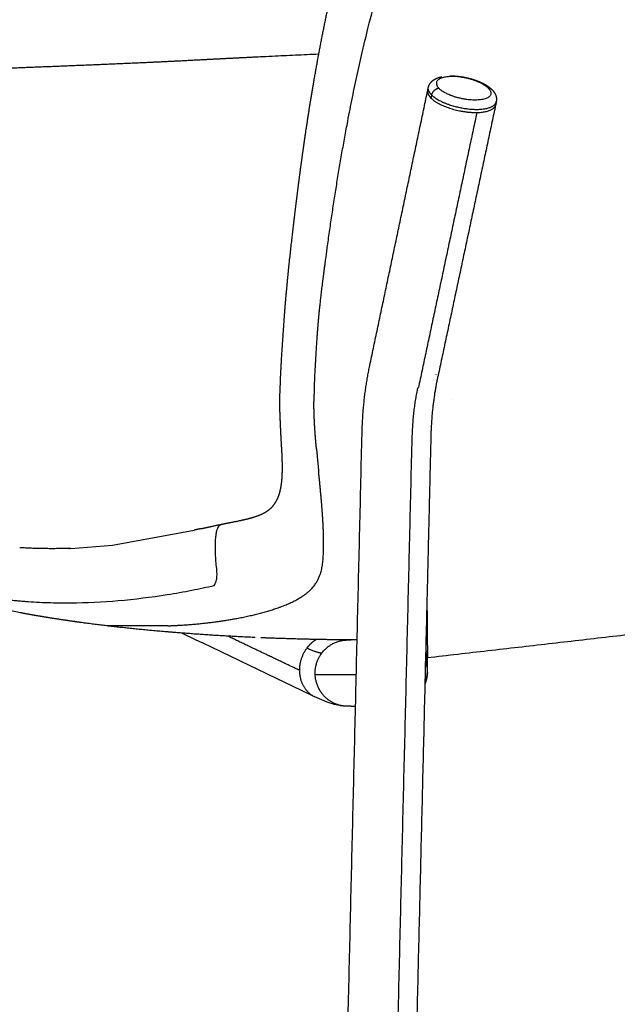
# Model space of a CAD drawing. Header units: millimetres. Extents: x -1034 to 742, y 1139 to 3175.
# Tile 4 of 15: x -869 to -745, y 1342 to 1546. Entities that reach past the tile are written whole.
import ezdxf

# ---------------------------------------------------------------- set-up
doc = ezdxf.new("R2010")
doc.units = ezdxf.units.MM
doc.header["$MEASUREMENT"] = 0
for name, color, linetype, true_color in [('2DVýkres$viditelné$tečné', 18, 'Continuous', 0x000000), ('2DVýkres$viditelné$čáry', 18, 'Continuous', 0x000000), ('podnoží kov', 18, 'Continuous', 0x000000)]:
    doc.layers.add(name, color=color, linetype=linetype, true_color=true_color)

msp = doc.modelspace()

# ---------------------------------------------------------------- linework, layer by layer
at = {"layer": '2DVýkres$viditelné$tečné'}
for points, weights, degree, knots in [([(-807.13, 1480.54), (-806.9, 1483.86), (-806.52, 1488.04), (-805.33, 1496.86), (-804.77, 1501.01), (-803.62, 1509.03), (-801.14, 1523.81), (-798.3, 1537.81), (-794.79, 1551.41), (-791.76, 1561.72), (-789.02, 1570.15), (-786.78, 1576.41), (-785.69, 1579.28), (-785.14, 1580.64)], [4608.92170511, 4607.04783712, 4604.49359541, 4598.62487859, 4598.62487859, 4598.62487859, 4598.62487859, 4598.62487859, 4598.62487859, 4598.62487859, 4598.62487859, 4598.62487859, 4598.62487859, 4598.62487859], 3, [0, 0, 0, 0, 26.827307, 26.827307, 26.827307, 29.972025, 32.910743, 38.082445, 40.691842, 43.456487, 46.149042, 47.350385, 48.451678, 48.451678, 48.451678, 48.451678]), ([(-807.75, 1467), (-807.75, 1467.12), (-807.75, 1467.25), (-807.75, 1467.37), (-807.74, 1470.84), (-807.47, 1475.3), (-807.18, 1479.81), (-807.13, 1480.54)], [4615.35739584, 4615.31718499, 4615.27598761, 4615.23378378, 4614.07426986, 4611.81076524, 4609.33136017, 4608.92170511], 3, [0, 0, 0, 0, 1.176595, 1.176595, 1.176595, 17.339561, 20.239133, 20.239133, 20.239133, 20.239133]), ([(-807.29, 1457.19), (-807.46, 1458.96), (-807.72, 1462.2), (-807.82, 1465.4), (-807.83, 1466.99)], [4616.79182717, 4616.76526106, 4616.54702757, 4615.81514029, 4615.3029718], 3, [0, 0, 0, 0, 7.243273, 13.959267, 13.959267, 13.959267, 13.959267]), ([(-917.48, 1440.98), (-912.52, 1438.55), (-907.41, 1436.33), (-902.12, 1434.27), (-900.52, 1433.65), (-897.43, 1432.48), (-891.4, 1430.4), (-884.25, 1428.3), (-875.78, 1426.54), (-870.25, 1425.89), (-867.47, 1425.68)], [4842.51775627, 4827.03320825, 4811.57430969, 4796.2469926, 4796.2469926, 4796.2469926, 4796.2469926, 4796.2469926, 4796.2469926, 4796.2469926, 4796.2469926], 3, [0, 0, 0, 0, 31.254783, 31.254783, 31.254783, 32.543774, 33.737576, 36.046, 38.134195, 40.227663, 40.227663, 40.227663, 40.227663]), ([(-838.08, 1420.63), (-837.85, 1420.64), (-835.84, 1420.73), (-832.03, 1420.98), (-824.97, 1421.83), (-816.62, 1423.6), (-811.68, 1425.7), (-809.96, 1426.9)], [4698.59596378, 4698.08680119, 4693.69743137, 4685.55676757, 4671.12866152, 4655.48289206, 4645.47071878, 4641.07968979], 3, [-71.236177, -71.236177, -71.236177, -71.236177, -69.714247, -58.095206, -46.476164, -23.238082, 0, 0, 0, 0]), ([(-810.83, 1411.43), (-810.83, 1408.44), (-808.77, 1406.69), (-808.26, 1406.26), (-807.65, 1405.97)], [4809.16884154, 4385.66071671, 4812.10324704, 4772.7526185, 4812.10324704], 2, [0, 0, 0, 8.444007, 8.444007, 8.778245, 8.778245, 8.778245]), ([(-800.87, 1403.99), (-803.13, 1404), (-804.91, 1405.38), (-807.44, 1407.35), (-807.57, 1410.55)], [1, 0.947173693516, 1, 0.906857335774, 1], 2, [0, 0, 0, 1.088905, 1.088905, 2.590846, 2.590846, 2.590846])]:
    msp.add_rational_spline(points, weights, degree=degree, knots=knots, dxfattribs=at)
for points in [[(-774.12, 1526.76), (-780.17, 1498.32), (-786.21, 1469.87)], [(-787.57, 1459.59), (-791.36, 1302.17), (-795.15, 1144.74)], [(-810.83, 1411.43), (-818.25, 1414.96), (-825.68, 1418.5)], [(-784.34, 1411.29), (-784.35, 1412.85), (-784.35, 1414.41)], [(-807.57, 1410.55), (-803.31, 1410.58), (-799.06, 1410.6)]]:
    msp.add_open_spline(points, degree=2, dxfattribs=at)
for points, weights, degree in [([(-782.52, 1472.49), (-782.54, 1472.53), (-782.56, 1472.56)], [4282.8648407, 4298.29805016, 4314.41013459], 2), ([(-787.48, 1459.59), (-787.35, 1464.99), (-786.31, 1469.86)], [4604.26592363, 4523.0396268, 4600.95519527], 2), ([(-786.31, 1469.86), (-786.26, 1469.87), (-786.21, 1469.87)], [4600.95519527, 4600.83597435, 4601.0306756], 2), ([(-787.57, 1459.59), (-787.52, 1459.59), (-787.48, 1459.59)], [4604.1988584, 4604.10075809, 4604.26592363], 2), ([(-807.29, 1457.19), (-807.09, 1454.94), (-806.86, 1452.7)], [1, 0.999993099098, 1], 2), ([(-806.23, 1445.96), (-806.52, 1449.33), (-806.86, 1452.7)], [1, 0.999973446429, 1], 2), ([(-809.96, 1426.9), (-808.22, 1428.1), (-806.25, 1430.79), (-805.78, 1435.46), (-805.82, 1440.5), (-806.08, 1444.1), (-806.23, 1445.96)], [4641.07968979, 4636.68866081, 4629.13671816, 4621.60014596, 4617.95591138, 4617.18026771, 4616.97064597], 3), ([(-827.71, 1440.84), (-827.49, 1441.35), (-827.19, 1441.58), (-826.85, 1441.65)], [4632.40973274, 4632.92149639, 4633.61537555, 4634.39874666], 3), ([(-817.43, 1418.1), (-817.71, 1418.11), (-817.99, 1418.12), (-818.26, 1418.13)], [4742.27545342, 4742.07628723, 4741.87834474, 4741.6816272], 3), ([(-809.29, 1416.01), (-808.5, 1417.08), (-807.38, 1417.81)], [1, 0.983982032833, 1], 2), ([(-806.2, 1414.99), (-804.24, 1417.63), (-800.96, 1417.7)], [1, 0.897579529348, 1], 2), ([(-800.88, 1417.7), (-800.84, 1417.7), (-800.8, 1417.7)], [4111.67278838, 4113.24625831, 4114.96243243], 2), ([(-809.29, 1416.01), (-810.83, 1413.95), (-810.83, 1411.43)], [4808.9429505, 4496.49578378, 4809.16884154], 2), ([(-806.2, 1414.99), (-807.1, 1414.98), (-809.29, 1416.01)], [4795.48029496, 4726.14189986, 4808.9429505], 2), ([(-807.57, 1410.55), (-807.67, 1413.01), (-806.2, 1414.99)], [1, 0.942308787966, 1], 2), ([(-784.35, 1414.41), (-784.35, 1413.17), (-784.78, 1412)], [1, 0.984490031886, 1], 2), ([(-784.66, 1413.39), (-784.66, 1413.39), (-784.66, 1413.39)], [4447.78556601, 4447.91251791, 4448.03976401], 2), ([(-784.35, 1414.41), (-784.35, 1414.42), (-784.35, 1414.44)], [4677.08140556, 4672.04352585, 4667.04274996], 2), ([(-784.87, 1408.67), (-784.35, 1409.93), (-784.34, 1411.29)], [1, 0.981134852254, 1], 2)]:
    msp.add_rational_spline(points, weights, degree=degree, dxfattribs=at)
for points, knots in [([(-828.48, 1428.99), (-828.39, 1429.12), (-828.23, 1429.4), (-827.99, 1430.03), (-827.85, 1430.88), (-827.88, 1431.76), (-827.97, 1432.79), (-828.09, 1433.84), (-828.19, 1435.43), (-828.23, 1437.25), (-828.14, 1438.98), (-827.94, 1440.18), (-827.79, 1440.65), (-827.71, 1440.84)], [0, 0, 0, 0, 0.120873, 0.243019, 0.501283, 0.76676, 0.899472, 1.278991, 1.560744, 2.098808, 2.638806, 2.861131, 3.012145, 3.012145, 3.012145, 3.012145]), ([(-867.47, 1425.68), (-865.95, 1425.57), (-862.85, 1425.41), (-856.45, 1425.33), (-848.17, 1425.73), (-839.81, 1426.78), (-833.21, 1427.93), (-830, 1428.62), (-828.48, 1428.99)], [0, 0, 0, 0, 1.144048, 2.331444, 4.802511, 7.36165, 8.65663, 9.830313, 9.830313, 9.830313, 9.830313])]:
    msp.add_open_spline(points, degree=3, knots=knots, dxfattribs=at)
at = {"layer": '2DVýkres$viditelné$čáry'}
for points, weights, degree, knots in [([(-814.09, 1482.19), (-814.03, 1483.03), (-813.93, 1484.52), (-813.71, 1487.4), (-813.21, 1493.03), (-812.66, 1497.99), (-812.26, 1501.58), (-812.22, 1501.9), (-812.18, 1502.22), (-812.14, 1502.54), (-811.36, 1509.37), (-810.49, 1516.1), (-809.47, 1522.95), (-809.28, 1524.24), (-808.92, 1526.62), (-808.17, 1531.23), (-806.87, 1538.8), (-805.6, 1545.27), (-804.67, 1549.49), (-804.43, 1550.61), (-804.18, 1551.73), (-803.92, 1552.84), (-803.18, 1556.1), (-802.38, 1559.34), (-801.51, 1562.57), (-800.49, 1566.42), (-799.35, 1570.25), (-798.1, 1574.04), (-797.53, 1575.76), (-796.93, 1577.46), (-796.3, 1579.16), (-795.72, 1580.73), (-795.11, 1582.28), (-794.46, 1583.82), (-793.87, 1585.23), (-793.25, 1586.63), (-792.59, 1588.01), (-791.99, 1589.25), (-791.36, 1590.48), (-790.69, 1591.69)], [1, 1, 1, 1, 1, 1, 1, 0.999958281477, 0.999916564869, 0.999874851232, 0.998990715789, 0.998119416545, 0.997254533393, 0.997254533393, 0.997254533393, 0.997254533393, 0.997254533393, 0.997254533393, 0.997254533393, 0.997245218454, 0.997245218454, 0.997254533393, 0.997146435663, 0.997146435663, 0.997254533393, 0.996976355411, 0.996976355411, 0.997254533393, 0.997150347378, 0.997150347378, 0.997254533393, 0.997110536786, 0.997110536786, 0.997254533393, 0.997045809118, 0.997045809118, 0.997254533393, 0.996939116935, 0.996939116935, 0.997254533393], 3, [0, 0, 0, 0, 0.631099, 1.12275, 2.165262, 4.873812, 4.873812, 4.873812, 6.358144, 6.358144, 6.358144, 37.671753, 37.671753, 37.671753, 38.652856, 39.477629, 41.179594, 44.425808, 44.425808, 44.425808, 45.284183, 45.284183, 45.284183, 47.79283, 47.79283, 47.79283, 50.790237, 50.790237, 50.790237, 52.147913, 52.147913, 52.147913, 53.402947, 53.402947, 53.402947, 54.550515, 54.550515, 54.550515, 55.587569, 55.587569, 55.587569, 55.587569]), ([(-948.57, 1527.97), (-948.1, 1528.2), (-947.62, 1528.41), (-947.13, 1528.6), (-947.04, 1528.64), (-946.95, 1528.68), (-946.87, 1528.71), (-946.18, 1528.98), (-945.47, 1529.24), (-944.76, 1529.47), (-943.96, 1529.73), (-943.14, 1529.97), (-942.32, 1530.19), (-941.42, 1530.43), (-940.52, 1530.64), (-939.61, 1530.83), (-939.55, 1530.85), (-939.48, 1530.86), (-939.42, 1530.87), (-937.44, 1531.28), (-935.45, 1531.62), (-933.45, 1531.89), (-931.08, 1532.21), (-928.71, 1532.49), (-926.33, 1532.72), (-923.2, 1533.03), (-920.06, 1533.31), (-916.93, 1533.55), (-914.31, 1533.75), (-911.69, 1533.93), (-909.07, 1534.1), (-905.7, 1534.32), (-902.36, 1534.51), (-895.41, 1534.89), (-891.81, 1535.07), (-888.24, 1535.23), (-880.57, 1535.58), (-872.51, 1535.9), (-857.07, 1536.51), (-849.42, 1536.81), (-841.69, 1537.17), (-837.98, 1537.34), (-834.32, 1537.53), (-826.93, 1537.91), (-823.3, 1538.09), (-819.58, 1538.28), (-815.33, 1538.49), (-811.07, 1538.69), (-806.82, 1538.87)], [1, 0.999764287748, 0.999764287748, 1, 1.00000319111, 1.00000615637, 1.00000894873, 0.999692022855, 0.999692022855, 1.00000894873, 0.999737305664, 0.999737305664, 1.00000894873, 0.999801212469, 0.999801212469, 1.00000894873, 1.0000155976, 1.0000222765, 1.00002898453, 0.999644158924, 0.999644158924, 1.00002898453, 0.999911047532, 0.999911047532, 1.00002898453, 0.999985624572, 0.999985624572, 1.00002898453, 1.0000168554, 1.0000168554, 1.00002898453, 1.00037795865, 1.00072092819, 1.00144376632, 1.00182445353, 1.00221158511, 1.0030443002, 1.0039892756, 1.00590453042, 1.00691472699, 1.00799990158, 1.00852114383, 1.00903064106, 1.01000502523, 1.01045902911, 1.01088195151, 1.01087546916, 1.01087546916, 1.01088195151], 3, [0, 0, 0, 0, 0.394718, 0.394718, 0.394718, 0.816894, 0.816894, 0.816894, 1.379015, 1.379015, 1.379015, 2.016051, 2.016051, 2.016051, 2.713284, 2.713284, 2.713284, 3.030847, 3.030847, 3.030847, 4.546948, 4.546948, 4.546948, 6.341574, 6.341574, 6.341574, 8.703501, 8.703501, 8.703501, 10.676441, 10.676441, 10.676441, 26.725151, 26.725151, 44.381868, 44.381868, 44.381868, 82.070367, 82.070367, 121.771404, 121.771404, 121.771404, 140.644862, 140.644862, 159.055919, 159.055919, 159.055919, 162.254349, 162.254349, 162.254349, 162.254349]), ([(-784.14, 1531.98), (-783.97, 1532.71), (-783.42, 1533.2), (-783.12, 1533.48), (-782.75, 1533.68), (-782.1, 1534.02), (-781.38, 1534.15)], [1, 0.955476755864, 1, 0.991759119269, 1, 0.989594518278, 1], 2, [0, 0, 0, 0.3598197, 0.3598197, 0.5649864, 0.5649864, 0.9304646, 0.9304646, 0.9304646]), ([(-771.77, 1531.81), (-774.22, 1534.23), (-779.29, 1534.2), (-784.37, 1534.16), (-781.93, 1531.72)], [4578.1635857, 3241.80783522, 4580.96747114, 3236.65849125, 4570.88131363], 2, [0, 0, 0, 12.566371, 12.566371, 25.132741, 25.132741, 25.132741]), ([(-779.65, 1534.33), (-779.63, 1534.33), (-779.6, 1534.33), (-779.57, 1534.33), (-778.85, 1534.34), (-778.09, 1534.28), (-776.47, 1534.03), (-775.63, 1533.83), (-774.83, 1533.58), (-774.02, 1533.32), (-773.27, 1533.02), (-772.3, 1532.49), (-772.01, 1532.31), (-771.49, 1531.94), (-771.26, 1531.75), (-771.05, 1531.54)], [4581.67579332, 4581.69287232, 4581.70976164, 4581.72645894, 4582.18080712, 4582.48299842, 4582.74725905, 4582.67722029, 4582.40522139, 4582.13036468, 4581.65712521, 4580.72134355, 4580.38268949, 4579.67610262, 4579.31093602, 4578.93489917], 3, [10.018549, 10.018549, 10.018549, 10.018549, 10.141295, 10.141295, 10.141295, 13.477613, 13.477613, 17.074636, 17.074636, 17.074636, 20.706156, 20.706156, 22.459648, 22.459648, 24.104374, 24.104374, 24.104374, 24.104374]), ([(-771.77, 1531.81), (-769.31, 1529.37), (-774.4, 1529.33), (-779.49, 1529.28), (-781.93, 1531.72)], [4578.1635857, 3232.69319845, 4568.07742819, 3227.54385448, 4570.88131363], 2, [-25.132741, -25.132741, -25.132741, -12.566371, -12.566371, 0, 0, 0]), ([(-771.03, 1531.52), (-770.9, 1531.4), (-770.78, 1531.26), (-770.67, 1531.12), (-770.53, 1530.94), (-770.41, 1530.74), (-770.2, 1530.32), (-770.13, 1530.1), (-770.08, 1529.86), (-770.03, 1529.58), (-770.03, 1529.29), (-770.09, 1529.01)], [1, 0.998606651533, 0.998606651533, 1, 0.999931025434, 0.999861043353, 0.99972202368, 0.999653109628, 0.9995850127, 0.988088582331, 0.988088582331, 0.9995850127], 3, [0, 0, 0, 0, 0.136091, 0.136091, 0.136091, 1.479718, 1.479718, 2.84715, 2.84715, 2.84715, 3.062173, 3.062173, 3.062173, 3.062173]), ([(-783.48, 1530.41), (-780.42, 1527.36), (-774.06, 1527.41), (-770.35, 1527.45), (-770.09, 1529.01)], [4570.72947484, 3226.29715865, 4567.22461805, 3681.03933483, 3977.3786105], 2, [0, 0, 0, 12.566371, 12.566371, 20.911226, 20.911226, 20.911226]), ([(-777.69, 1527.12), (-775.85, 1526.75), (-774.2, 1526.76), (-770.55, 1526.8), (-770.23, 1528.33)], [3972.95226946, 4122.05421311, 4567.60384067, 3691.77137583, 3970.89870305], 2, [-3.663478, -3.663478, -3.663478, -3.141593, -3.141593, -2.110758, -2.110758, -2.110758]), ([(-814.8, 1468.72), (-814.8, 1468.84), (-814.8, 1468.96), (-814.8, 1469.09), (-814.77, 1471.17), (-814.66, 1473.36), (-814.42, 1477.52), (-814.26, 1479.75), (-814.11, 1481.88), (-814.1, 1481.98), (-814.1, 1482.08), (-814.09, 1482.18)], [4624.96503399, 4624.92163406, 4624.87751337, 4624.83270416, 4624.08141303, 4623.04589002, 4620.91401017, 4619.67265151, 4618.4695406, 4618.41320366, 4618.3570411, 4618.30104277], 3, [1.499753, 1.499753, 1.499753, 1.499753, 2.042933, 2.042933, 2.042933, 11.324028, 11.324028, 21.283969, 21.283969, 21.283969, 21.739007, 21.739007, 21.739007, 21.739007]), ([(-814.5, 1457.56), (-814.67, 1460.45), (-814.79, 1463.34), (-814.91, 1466.02), (-814.88, 1468.69)], [1, 0.999966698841, 1, 0.999681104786, 1], 2, [0, 0, 0, 1.45039, 1.45039, 2.789095, 2.789095, 2.789095]), ([(-783.06, 1467.27), (-783.03, 1467.27), (-783.01, 1467.27), (-782.95, 1467.27), (-782.91, 1467.28), (-782.87, 1467.28)], [4627.37696605, 4627.39235525, 4627.40774863, 4627.44992689, 4627.4767202, 4627.503526], 3, [-27.7110406, -27.7110406, -27.7110406, -27.7110406, -27.6037563, -27.6037563, -27.4171587, -27.4171587, -27.4171587, -27.4171587]), ([(-814.36, 1454.38), (-814.36, 1454.41), (-814.36, 1454.44), (-814.36, 1454.48), (-814.39, 1455.47), (-814.43, 1456.46), (-814.49, 1457.44), (-814.49, 1457.48), (-814.49, 1457.52), (-814.5, 1457.56)], [4625.68570792, 4625.69240209, 4625.69908611, 4625.70577201, 4625.31982869, 4625.31982869, 4625.70577201, 4625.71048941, 4625.71514324, 4625.71973225], 3, [0.542889, 0.542889, 0.542889, 0.542889, 0.687127, 0.687127, 0.687127, 1.430358, 1.430358, 1.430358, 1.588883, 1.588883, 1.588883, 1.588883]), ([(-815.93, 1445.91), (-815.54, 1446.47), (-815.26, 1447.1), (-814.98, 1447.76), (-814.82, 1448.46), (-814.65, 1449.18), (-814.55, 1449.91), (-814.45, 1450.65), (-814.4, 1451.4), (-814.32, 1452.88), (-814.36, 1454.36)], [1, 0.995353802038, 1, 0.996488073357, 1, 0.998761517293, 1, 0.999345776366, 1, 0.99905907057, 1], 2, [0, 0, 0, 0.343182, 0.343182, 0.7011, 0.7011, 1.068888, 1.068888, 1.444863, 1.444863, 2.185768, 2.185768, 2.185768]), ([(-826.85, 1441.65), (-826.32, 1441.76), (-825.81, 1441.86), (-825.32, 1441.96), (-824.58, 1442.1), (-823.85, 1442.25), (-823.11, 1442.4), (-822.15, 1442.61), (-821.1, 1442.85), (-820.13, 1443.16), (-819.91, 1443.23), (-819.69, 1443.3), (-819.48, 1443.38), (-819.27, 1443.46), (-819.07, 1443.54), (-818.87, 1443.62), (-818.48, 1443.79), (-818.1, 1443.98), (-817.73, 1444.2), (-817.37, 1444.41), (-817.04, 1444.66), (-816.73, 1444.94), (-816.43, 1445.23), (-816.16, 1445.56), (-815.93, 1445.91)], [4634.39874526, 4633.85944928, 4633.34413699, 4632.85213606, 4632.79339495, 4632.79339495, 4632.85213606, 4631.91652664, 4630.90224071, 4630.02696642, 4629.26834969, 4629.26834969, 4630.02696642, 4628.92890607, 4628.92890607, 4630.02696642, 4622.71956577, 4622.71956577, 4630.02696642, 4613.22298625, 4613.22298625, 4630.02696642, 4611.28542936, 4611.28542936, 4630.02696642], 3, [0.000001, 0.000001, 0.000001, 0.000001, 2.698767, 2.698767, 2.698767, 3.262104, 3.262104, 3.262104, 8.455792, 8.455792, 8.455792, 8.629121, 8.629121, 8.629121, 8.792749, 8.792749, 8.792749, 9.112284, 9.112284, 9.112284, 9.423639, 9.423639, 9.423639, 9.739399, 9.739399, 9.739399, 9.739399]), ([(-831.14, 1440.73), (-830.44, 1440.88), (-829.73, 1441.04), (-829.02, 1441.19), (-828.31, 1441.34), (-827.6, 1441.5), (-826.89, 1441.64)], [4639.05528942, 4638.25550278, 4637.46427236, 4636.68982114, 4636.65132317, 4636.65132317, 4636.68982114], 3, [84.275027, 84.275027, 84.275027, 84.275027, 88.164023, 88.164023, 88.164023, 88.710393, 88.710393, 88.710393, 88.710393]), ([(-831.14, 1440.73), (-831.49, 1440.65), (-831.83, 1440.58), (-832.32, 1440.47), (-832.47, 1440.44), (-832.62, 1440.4)], [4639.20546024, 4639.53875669, 4639.88069382, 4640.38586781, 4640.54439503, 4640.70436574], 3, [7.7995, 7.7995, 7.7995, 7.7995, 9.602589, 9.602589, 10.415867, 10.415867, 10.415867, 10.415867]), ([(-820, 1418.21), (-822.78, 1418.33), (-825.56, 1418.48), (-828.33, 1418.65), (-831.02, 1418.82), (-833.71, 1419.01), (-836.4, 1419.23), (-836.81, 1419.26), (-837.17, 1419.29), (-837.76, 1419.34), (-838.05, 1419.36), (-838.33, 1419.38), (-841.44, 1419.64), (-844.54, 1419.94), (-847.64, 1420.28), (-850.44, 1420.58), (-853.24, 1420.93), (-856.03, 1421.31), (-856.13, 1421.33), (-856.23, 1421.34), (-856.82, 1421.42), (-857.31, 1421.49), (-857.8, 1421.56), (-859.71, 1421.83), (-861.59, 1422.12), (-865.11, 1422.7), (-866.78, 1422.99), (-868.35, 1423.29), (-870.92, 1423.77), (-873.47, 1424.31), (-876.01, 1424.92), (-877.58, 1425.29), (-879.14, 1425.69), (-880.69, 1426.12), (-882.99, 1426.81), (-885.29, 1427.5), (-887.59, 1428.19), (-890.79, 1429.34), (-893.98, 1430.48), (-897.15, 1431.61), (-900.14, 1432.77), (-903.08, 1433.97), (-908.86, 1436.48), (-911.7, 1437.79), (-914.5, 1439.16)], [1, 0.999974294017, 0.999974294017, 1, 0.999976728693, 0.999976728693, 1, 0.999998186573, 0.999997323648, 0.999996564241, 0.999996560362, 0.999996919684, 0.999943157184, 0.999943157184, 0.999996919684, 0.999932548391, 0.999932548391, 0.999996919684, 0.999999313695, 1.0000016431, 1.00001485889, 1.00002422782, 1.0000309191, 1.00005720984, 1.00019429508, 1.00059297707, 1.00085477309, 1.00114960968, 1.00095869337, 1.00095869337, 1.00114960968, 1.00105796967, 1.00105796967, 1.00114960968, 1.00206257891, 1.00297554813, 1.00388851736, 1.00541576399, 1.00694301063, 1.00847025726, 1.01002894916, 1.01158936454, 1.01471739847, 1.01628382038, 1.01785259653], 3, [0, 0, 0, 0, 2.087351, 2.087351, 2.087351, 4.112633, 4.112633, 4.112633, 5.560497, 5.560497, 6.912348, 6.912348, 6.912348, 9.251647, 9.251647, 9.251647, 11.369601, 11.369601, 11.369601, 11.809642, 11.809642, 13.945312, 13.945312, 13.945312, 22.351164, 22.351164, 30.536202, 30.536202, 30.536202, 32.497449, 32.497449, 32.497449, 33.705463, 33.705463, 33.705463, 34.705463, 34.705463, 34.705463, 35.705463, 35.705463, 35.705463, 62.155628, 62.155628, 88.604934, 88.604934, 88.604934, 88.604934]), ([(-798.89, 1417.7), (-800.81, 1417.71), (-802.73, 1417.73), (-805.77, 1417.77), (-808.81, 1417.84), (-813.81, 1417.95), (-818.81, 1418.16)], [1, 0.999994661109, 1, 0.999984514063, 1, 0.999950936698, 1], 2, [0, 0, 0, 0.9613, 0.9613, 2.485241, 2.485241, 4.988916, 4.988916, 4.988916]), ([(-784.35, 1415.3), (-784.35, 1415.12), (-784.35, 1414.95), (-784.35, 1414.66), (-784.35, 1414.53), (-784.35, 1414.44)], [4670.24987773, 4671.28805057, 4672.33720977, 4674.60954714, 4675.85438497, 4677.08901074], 3, [0.513295, 0.513295, 0.513295, 0.513295, 3.767145, 3.767145, 7.516986, 7.516986, 7.516986, 7.516986])]:
    msp.add_rational_spline(points, weights, degree=degree, knots=knots, dxfattribs=at)
for points in [[(-796.27, 1474.46), (-790.28, 1502.86), (-784.29, 1531.26)], [(-784.29, 1531.3), (-784.22, 1531.61), (-784.15, 1531.92)], [(-783.48, 1530.41), (-783.55, 1530.08), (-783.62, 1529.76)], [(-770.1, 1528.94), (-770.17, 1528.63), (-770.23, 1528.33)], [(-770.24, 1528.29), (-776.28, 1499.9), (-782.32, 1471.51)], [(-779.15, 1467.42), (-779.16, 1467.42), (-779.17, 1467.42)], [(-805.37, 1146.11), (-801.62, 1303.22), (-797.87, 1460.34)], [(-783.63, 1459.99), (-784.04, 1442.91), (-784.45, 1425.83)], [(-784.46, 1425.59), (-787.83, 1285.67), (-791.21, 1145.75)], [(-784.45, 1425.92), (-784.4, 1420.69), (-784.35, 1415.47)], [(-684.06, 1425.51), (-734.2, 1419.76), (-784.35, 1414)], [(-807.68, 1405.98), (-821.43, 1412.56), (-835.17, 1419.13)], [(-800.96, 1417.7), (-800.56, 1417.7), (-800.15, 1417.71)], [(-799.21, 1403.98), (-800.04, 1403.98), (-800.87, 1403.99)]]:
    msp.add_open_spline(points, degree=2, dxfattribs=at)
for points, weights, degree in [([(-784.29, 1531.3), (-784.44, 1530.58), (-783.62, 1529.76)], [3971.11864749, 4112.83835334, 4571.10869746], 2), ([(-783.48, 1530.41), (-784.28, 1531.21), (-784.15, 1531.92)], [4570.72947484, 4122.91167898, 3977.39429379], 2), ([(-781.93, 1531.72), (-783.2, 1531.71), (-783.48, 1530.41)], [4570.88131363, 3231.45750487, 4570.72947484], 2), ([(-771.03, 1531.52), (-771.34, 1531.82), (-771.77, 1531.81)], [1, 0.921142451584, 1], 2), ([(-783.62, 1529.76), (-781.84, 1527.98), (-777.74, 1527.13)], [4571.10869746, 3679.32026416, 3968.97390195], 2), ([(-777.69, 1527.12), (-777.71, 1527.13), (-777.74, 1527.13)], [3966.78222342, 3964.85328302, 3962.97838793], 2), ([(-797.87, 1460.34), (-797.75, 1465.21), (-797.22, 1469.97), (-796.28, 1474.43)], [4613.24736918, 4612.90400078, 4611.50764079, 4609.16077689], 3), ([(-782.33, 1471.48), (-783.08, 1467.93), (-783.53, 1464.01), (-783.63, 1460)], [4608.90099933, 4611.28898707, 4612.68836665, 4613.05488561], 3), ([(-858.91, 1436.62), (-863.81, 1436.49), (-868.7, 1436.77)], [1, 0.999172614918, 1], 2), ([(-858.91, 1436.62), (-858.91, 1436.62), (-858.9, 1436.62), (-858.89, 1436.62)], [4683.54157903, 4683.52953311, 4683.51748836, 4683.50544478], 3), ([(-858.51, 1436.63), (-858.64, 1436.63), (-858.77, 1436.62), (-858.89, 1436.62)], [4682.83253386, 4683.07899628, 4683.32556438, 4683.57223978], 3), ([(-858.51, 1436.63), (-858.51, 1436.63), (-858.5, 1436.63), (-858.49, 1436.63)], [4682.68911336, 4682.67763073, 4682.66614929, 4682.65466905], 3), ([(-858.11, 1436.64), (-858.24, 1436.64), (-858.37, 1436.64), (-858.49, 1436.63)], [4682.06087957, 4682.30756238, 4682.55434956, 4682.80124273], 3), ([(-858.11, 1436.64), (-858.1, 1436.64), (-858.1, 1436.65), (-858.09, 1436.65)], [4681.8417833, 4681.83085048, 4681.81991888, 4681.80898848], 3), ([(-798.69, 1425.99), (-798.69, 1426.02), (-798.69, 1426.06), (-798.69, 1426.09)], [4616.24591562, 4616.20554541, 4616.16516044, 4616.12475962], 3), ([(-784.45, 1425.73), (-784.45, 1425.68), (-784.46, 1425.64), (-784.46, 1425.59)], [4615.69882417, 4615.75329935, 4615.80778346, 4615.86227645], 3), ([(-784.45, 1425.92), (-784.45, 1425.86), (-784.45, 1425.79), (-784.45, 1425.73)], [4616.0238668, 4615.9156433, 4615.80731576, 4615.69882417], 3), ([(-800.38, 1417.71), (-800.37, 1417.71), (-800.37, 1417.71), (-800.36, 1417.71)], [4806.77788681, 4806.73819868, 4806.69849322, 4806.65877154], 3), ([(-784.76, 1413.12), (-784.34, 1414.26), (-784.35, 1415.47)], [1, 0.983594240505, 1], 2), ([(-784.37, 1414.92), (-784.37, 1414.89), (-784.37, 1414.86)], [4547.53485093, 4539.05392581, 4530.70066768], 2), ([(-784.4, 1414.61), (-784.49, 1413.84), (-784.76, 1413.12)], [1, 0.99326259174, 1], 2), ([(-784.35, 1410.96), (-784.41, 1409.72), (-784.87, 1408.57)], [1, 0.986020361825, 1], 2)]:
    msp.add_rational_spline(points, weights, degree=degree, dxfattribs=at)
msp.add_open_spline([(-801.05, 1403.99), (-801.28, 1403.99), (-801.75, 1404.03), (-802.75, 1404.16), (-804.08, 1404.5), (-805.81, 1405.12), (-807.01, 1405.66), (-807.65, 1405.97)], degree=3, knots=[0, 0, 0, 0, 0.170031, 0.355613, 0.754521, 1.200227, 1.737515, 1.737515, 1.737515, 1.737515], dxfattribs=at)
at = {"layer": 'podnoží kov'}
for points in [[(-849.52, 1437.3), (-832.62, 1440.4)], [(-858.11, 1436.64), (-849.52, 1437.3)], [(-838.08, 1420.63), (-850.74, 1420.63)]]:
    msp.add_lwpolyline(points, dxfattribs=at)

doc.saveas('drawing.dxf')
